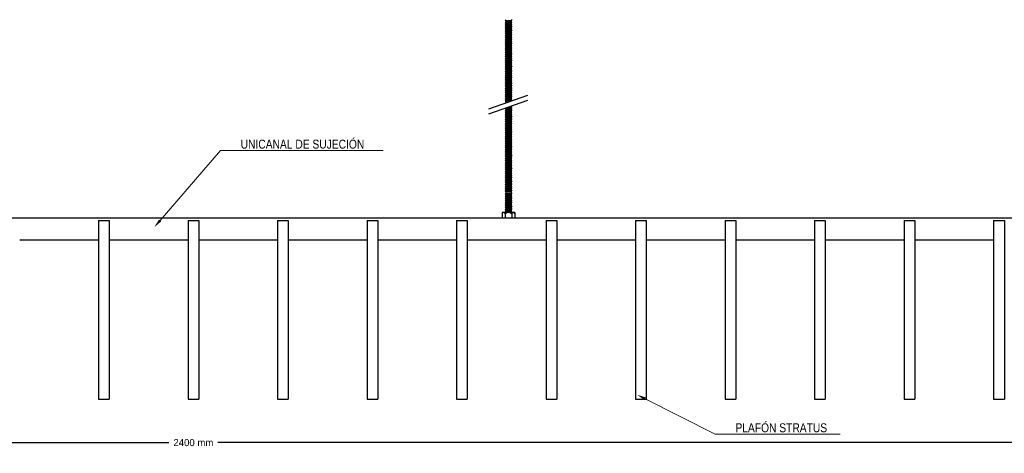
# Model space of a CAD drawing. Header units: millimetres. Extents: x 2538 to 24562, y 4449 to 23795.
# Tile 30 of 256: x 3886 to 4986, y 9633 to 10118. Entities that reach past the tile are written whole.
import ezdxf
from ezdxf import colors
from ezdxf.entities.mleader import LeaderData, LeaderLine
from ezdxf.math import Vec2, Vec3

# ---------------------------------------------------------------- set-up
doc = ezdxf.new("R2010")
doc.units = ezdxf.units.MM
doc.header["$PDMODE"] = 3
doc.linetypes.add('HIDDEN', pattern=[0.375, 0.25, -0.125])
doc.layers.add('_HD_tornillo', color=30, linetype='Continuous')
doc.layers.add('HD021_Text', color=2, linetype='Continuous', lineweight=9)
doc.layers.add('Make2D$Visible$Curves', color=7, linetype='Continuous', true_color=0x000000)
doc.layers.add('MEDIDAS', color=1, linetype='Continuous', true_color=0xff0000)
doc.styles.add('Arial Narrow', font='ARIALN.TTF')
doc.dimstyles.new('HD_DIM', dxfattribs={"dimtxt": 8, "dimasz": 2, "dimexe": 1, "dimexo": 0, "dimgap": 2, "dimtad": 0, "dimdec": 0, "dimzin": 0, "dimdsep": 46, "dimtxsty": 'Standard', "dimcen": 0, "dimclrd": 256, "dimclre": 251, "dimclrt": 7, "dimadec": 0, "dimazin": 0, "dimtp": 0.05, "dimtm": 0.05, "dimtfac": 0.6, "dimtdec": 0, "dimtofl": 0, "dimtmove": 0, "dimatfit": 3, "dimfxl": 1, "dimtolj": 2, "dimtzin": 0, "dimarcsym": 0})

# ---------------------------------------------------------------- blocks, each defined once
blk = doc.blocks.new('*D40')
at = {"layer": 'Defpoints', "color": 0, "transparency": 16777216}
for p in [(2879.7, 9693.6), (5279.7, 9693.6), (5279.7, 9645.2)]:
    blk.add_point(p, dxfattribs=at)
at = {"layer": 'MEDIDAS', "color": 251, "linetype": 'HIDDEN', "lineweight": -2, "transparency": 16777216}
for p, q in [((2879.7, 9693.6), (2879.7, 9644.2)), ((5279.7, 9693.6), (5279.7, 9644.2))]:
    blk.add_line(p, q, dxfattribs=at)
at = {"layer": 'MEDIDAS', "lineweight": -2, "transparency": 16777216}
for p, q in [((2881.7, 9645.2), (4052.3, 9645.2)), ((5277.7, 9645.2), (4107, 9645.2))]:
    blk.add_line(p, q, dxfattribs=at)
at = {"layer": 'MEDIDAS', "transparency": 16777216}
for points in [[(2881.7, 9645.5), (2881.7, 9644.8), (2879.7, 9645.2)], [(5277.7, 9645.5), (5277.7, 9644.8), (5279.7, 9645.2)]]:
    blk.add_solid(points, dxfattribs=at)
at = {"layer": 'MEDIDAS', "color": 7, "transparency": 16777216, "insert": (4079.7, 9645.2), "char_height": 8, "attachment_point": 5}
blk.add_mtext('\\A2;2400 mm', dxfattribs=at)

msp = doc.modelspace()

# ---------------------------------------------------------------- linework, layer by layer
at = {"layer": '_HD_tornillo'}
for p, q in [((4428.8, 10117.8), (4428.2, 10117)), ((4428.2, 10117), (4435.3, 10117.2)), ((4428.2, 10117), (4428.8, 10116.3)), ((4428.8, 10115.4), (4428.2, 10114.6)), ((4428.2, 10114.6), (4435.3, 10114.8)), ((4428.2, 10114.6), (4428.8, 10113.9)), ((4428.8, 10113.2), (4428.2, 10112.3)), ((4428.2, 10112.3), (4435.3, 10112.5)), ((4428.2, 10112.3), (4428.8, 10111.7)), ((4428.8, 10110.8), (4428.2, 10110)), ((4428.2, 10110), (4435.3, 10110.2)), ((4428.2, 10110), (4428.8, 10109.3)), ((4428.8, 10116.3), (4434.8, 10116.6)), ((4428.8, 10116.3), (4428.8, 10115.4)), ((4428.8, 10115.4), (4434.8, 10115.7)), ((4428.8, 10113.9), (4434.8, 10114.2)), ((4428.8, 10113.9), (4428.8, 10113.2)), ((4428.8, 10113.2), (4434.8, 10113.4)), ((4428.8, 10111.7), (4434.8, 10111.9)), ((4428.8, 10111.7), (4428.8, 10110.8)), ((4428.8, 10110.8), (4434.8, 10111)), ((4428.8, 10109.3), (4434.8, 10109.5)), ((4428.8, 10109.3), (4428.8, 10108.4)), ((4434.8, 10118.1), (4435.3, 10117.2)), ((4434.8, 10116.6), (4435.3, 10117.2)), ((4434.8, 10116.6), (4434.8, 10115.7)), ((4434.8, 10115.7), (4435.3, 10114.8)), ((4434.8, 10114.2), (4435.3, 10114.8)), ((4434.8, 10114.2), (4434.8, 10113.4)), ((4434.8, 10113.4), (4435.3, 10112.5)), ((4434.8, 10111.9), (4435.3, 10112.5)), ((4434.8, 10111.9), (4434.8, 10111)), ((4434.8, 10111), (4435.3, 10110.2)), ((4434.8, 10109.5), (4435.3, 10110.2)), ((4434.8, 10109.5), (4434.8, 10108.7)), ((4428.8, 10108.4), (4428.2, 10107.6)), ((4428.2, 10107.6), (4435.3, 10107.8)), ((4428.2, 10107.6), (4428.8, 10106.9)), ((4428.8, 10106), (4428.2, 10105.2)), ((4428.2, 10105.2), (4435.3, 10105.4)), ((4428.2, 10105.2), (4428.8, 10104.5)), ((4428.8, 10103.6), (4428.2, 10102.8)), ((4428.2, 10102.8), (4435.3, 10103)), ((4428.2, 10102.8), (4428.8, 10102.1)), ((4428.8, 10101.2), (4428.2, 10100.4)), ((4428.2, 10100.4), (4435.3, 10100.6)), ((4428.2, 10100.4), (4428.8, 10099.7)), ((4428.8, 10098.8), (4428.2, 10098)), ((4428.2, 10098), (4435.3, 10098.1)), ((4428.8, 10108.4), (4434.8, 10108.7)), ((4428.8, 10106.9), (4434.8, 10107.2)), ((4428.8, 10106.9), (4428.8, 10106)), ((4428.8, 10106), (4434.8, 10106.3)), ((4428.8, 10104.5), (4434.8, 10104.8)), ((4428.8, 10104.5), (4428.8, 10103.6)), ((4428.8, 10103.6), (4434.8, 10103.8)), ((4428.8, 10102.1), (4434.8, 10102.3)), ((4428.8, 10102.1), (4428.8, 10101.2)), ((4428.8, 10101.2), (4434.8, 10101.4)), ((4428.8, 10099.7), (4434.8, 10099.9)), ((4428.8, 10099.7), (4428.8, 10098.8)), ((4428.8, 10098.8), (4434.8, 10099)), ((4434.8, 10108.7), (4435.3, 10107.8)), ((4434.8, 10107.2), (4435.3, 10107.8)), ((4434.8, 10107.2), (4434.8, 10106.3)), ((4434.8, 10106.3), (4435.3, 10105.4)), ((4434.8, 10104.8), (4435.3, 10105.4)), ((4434.8, 10104.8), (4434.8, 10103.8)), ((4434.8, 10103.8), (4435.3, 10103)), ((4434.8, 10102.3), (4435.3, 10103)), ((4434.8, 10102.3), (4434.8, 10101.4)), ((4434.8, 10101.4), (4435.3, 10100.6)), ((4434.8, 10099.9), (4435.3, 10100.6)), ((4434.8, 10099.9), (4434.8, 10099)), ((4434.8, 10099), (4435.3, 10098.1)), ((4434.8, 10097.5), (4435.3, 10098.1)), ((4428.2, 10098), (4428.8, 10097.3)), ((4428.8, 10096.4), (4428.2, 10095.6)), ((4428.2, 10095.6), (4435.3, 10095.8)), ((4428.2, 10095.6), (4428.8, 10094.9)), ((4428.8, 10094.1), (4428.2, 10093.3)), ((4428.2, 10093.3), (4435.3, 10093.5)), ((4428.2, 10093.3), (4428.8, 10092.6)), ((4428.8, 10091.8), (4428.2, 10090.9)), ((4428.2, 10090.9), (4435.3, 10091.1)), ((4428.2, 10090.9), (4428.8, 10090.3)), ((4428.8, 10089.4), (4428.2, 10088.6)), ((4428.2, 10088.6), (4435.3, 10088.8)), ((4428.2, 10088.6), (4428.8, 10087.9)), ((4428.8, 10087.1), (4428.2, 10086.3)), ((4428.8, 10097.3), (4434.8, 10097.5)), ((4428.8, 10097.3), (4428.8, 10096.4)), ((4428.8, 10096.4), (4434.8, 10096.6)), ((4428.8, 10094.9), (4434.8, 10095.1)), ((4428.8, 10094.9), (4428.8, 10094.1)), ((4428.8, 10094.1), (4434.8, 10094.4)), ((4428.8, 10092.6), (4434.8, 10092.9)), ((4428.8, 10092.6), (4428.8, 10091.8)), ((4428.8, 10091.8), (4434.8, 10092)), ((4428.8, 10090.3), (4434.8, 10090.5)), ((4428.8, 10090.3), (4428.8, 10089.4)), ((4428.8, 10089.4), (4434.8, 10089.6)), ((4428.8, 10087.9), (4434.8, 10088.1)), ((4428.8, 10087.9), (4428.8, 10087.1)), ((4428.8, 10087.1), (4434.8, 10087.4)), ((4434.8, 10097.5), (4434.8, 10096.6)), ((4434.8, 10096.6), (4435.3, 10095.8)), ((4434.8, 10095.1), (4435.3, 10095.8)), ((4434.8, 10095.1), (4434.8, 10094.4)), ((4434.8, 10094.4), (4435.3, 10093.5)), ((4434.8, 10092.9), (4435.3, 10093.5)), ((4434.8, 10092.9), (4434.8, 10092)), ((4434.8, 10092), (4435.3, 10091.1)), ((4434.8, 10090.5), (4435.3, 10091.1)), ((4434.8, 10090.5), (4434.8, 10089.6)), ((4434.8, 10089.6), (4435.3, 10088.8)), ((4434.8, 10088.1), (4435.3, 10088.8)), ((4434.8, 10088.1), (4434.8, 10087.4)), ((4434.8, 10087.4), (4435.3, 10086.5)), ((4428.2, 10086.3), (4435.3, 10086.5)), ((4428.2, 10086.3), (4428.8, 10085.6)), ((4428.8, 10084.6), (4428.2, 10083.8)), ((4428.2, 10083.8), (4435.3, 10083.9)), ((4428.2, 10083.8), (4428.8, 10083.1)), ((4428.8, 10082.3), (4428.2, 10081.5)), ((4428.2, 10081.5), (4435.3, 10081.7)), ((4428.2, 10081.5), (4428.8, 10080.8)), ((4428.8, 10080), (4428.2, 10079.1)), ((4428.2, 10079.1), (4435.3, 10079.3)), ((4428.2, 10079.1), (4428.8, 10078.5)), ((4428.8, 10077.6), (4428.2, 10076.8)), ((4428.2, 10076.8), (4435.3, 10076.9)), ((4428.2, 10076.8), (4428.8, 10076.1)), ((4428.8, 10085.6), (4434.8, 10085.9)), ((4428.8, 10085.6), (4428.8, 10084.6)), ((4428.8, 10084.6), (4434.8, 10084.8)), ((4428.8, 10083.1), (4434.8, 10083.3)), ((4428.8, 10083.1), (4428.8, 10082.3)), ((4428.8, 10082.3), (4434.8, 10082.5)), ((4428.8, 10080.8), (4434.8, 10081)), ((4428.8, 10080.8), (4428.8, 10080)), ((4428.8, 10080), (4434.8, 10080.2)), ((4428.8, 10078.5), (4434.8, 10078.7)), ((4428.8, 10078.5), (4428.8, 10077.6)), ((4428.8, 10077.6), (4434.8, 10077.8)), ((4428.8, 10076.1), (4434.8, 10076.3)), ((4428.8, 10076.1), (4428.8, 10075.2)), ((4434.8, 10085.9), (4435.3, 10086.5)), ((4434.8, 10085.9), (4434.8, 10084.8)), ((4434.8, 10084.8), (4435.3, 10083.9)), ((4434.8, 10083.3), (4435.3, 10083.9)), ((4434.8, 10083.3), (4434.8, 10082.5)), ((4434.8, 10082.5), (4435.3, 10081.7)), ((4434.8, 10081), (4435.3, 10081.7)), ((4434.8, 10081), (4434.8, 10080.2)), ((4434.8, 10080.2), (4435.3, 10079.3)), ((4434.8, 10078.7), (4435.3, 10079.3)), ((4434.8, 10078.7), (4434.8, 10077.8)), ((4434.8, 10077.8), (4435.3, 10076.9)), ((4434.8, 10076.3), (4435.3, 10076.9)), ((4434.8, 10076.3), (4434.8, 10075.4)), ((4428.8, 10075.2), (4428.2, 10074.4)), ((4428.2, 10074.4), (4435.3, 10074.5)), ((4428.2, 10074.4), (4428.8, 10073.7)), ((4428.8, 10072.8), (4428.2, 10072)), ((4428.2, 10072), (4435.3, 10072.1)), ((4428.2, 10072), (4428.8, 10071.3)), ((4428.8, 10070.5), (4428.2, 10069.7)), ((4428.2, 10069.7), (4435.3, 10069.9)), ((4428.2, 10069.7), (4428.8, 10069)), ((4428.8, 10068.2), (4428.2, 10067.3)), ((4428.2, 10067.3), (4435.3, 10067.5)), ((4428.2, 10067.3), (4428.8, 10066.7)), ((4428.8, 10065.8), (4428.2, 10065)), ((4428.2, 10065), (4435.3, 10065.1)), ((4428.8, 10075.2), (4434.8, 10075.4)), ((4428.8, 10073.7), (4434.8, 10073.9)), ((4428.8, 10073.7), (4428.8, 10072.8)), ((4428.8, 10072.8), (4434.8, 10073)), ((4428.8, 10071.3), (4434.8, 10071.5)), ((4428.8, 10071.3), (4428.8, 10070.5)), ((4428.8, 10070.5), (4434.8, 10070.7)), ((4428.8, 10069), (4434.8, 10069.2)), ((4428.8, 10069), (4428.8, 10068.2)), ((4428.8, 10068.2), (4434.8, 10068.4)), ((4428.8, 10066.7), (4434.8, 10066.9)), ((4428.8, 10066.7), (4428.8, 10065.8)), ((4428.8, 10065.8), (4434.8, 10066)), ((4434.8, 10075.4), (4435.3, 10074.5)), ((4434.8, 10073.9), (4435.3, 10074.5)), ((4434.8, 10073.9), (4434.8, 10073)), ((4434.8, 10073), (4435.3, 10072.1)), ((4434.8, 10071.5), (4435.3, 10072.1)), ((4434.8, 10071.5), (4434.8, 10070.7)), ((4434.8, 10070.7), (4435.3, 10069.9)), ((4434.8, 10069.2), (4435.3, 10069.9)), ((4434.8, 10069.2), (4434.8, 10068.4)), ((4434.8, 10068.4), (4435.3, 10067.5)), ((4434.8, 10066.9), (4435.3, 10067.5)), ((4434.8, 10066.9), (4434.8, 10066)), ((4434.8, 10066), (4435.3, 10065.1)), ((4434.8, 10064.5), (4435.3, 10065.1)), ((4428.2, 10065), (4428.8, 10064.3)), ((4428.8, 10063.4), (4428.2, 10062.6)), ((4428.2, 10062.6), (4435.3, 10062.7)), ((4428.2, 10062.6), (4428.8, 10061.9)), ((4428.8, 10061), (4428.2, 10060.1)), ((4428.2, 10060.1), (4435.3, 10060.3)), ((4428.2, 10060.1), (4428.8, 10059.5)), ((4428.8, 10058.5), (4428.2, 10057.7)), ((4428.2, 10057.7), (4435.3, 10057.9)), ((4428.2, 10057.7), (4428.8, 10057)), ((4428.8, 10056.1), (4428.2, 10055.3)), ((4428.2, 10055.3), (4435.3, 10055.5)), ((4428.2, 10055.3), (4428.8, 10054.6)), ((4428.8, 10064.3), (4434.8, 10064.5)), ((4428.8, 10064.3), (4428.8, 10063.4)), ((4428.8, 10063.4), (4434.8, 10063.6)), ((4428.8, 10061.9), (4434.8, 10062.1)), ((4428.8, 10061.9), (4428.8, 10061)), ((4428.8, 10061), (4434.8, 10061.2)), ((4428.8, 10059.5), (4434.8, 10059.7)), ((4428.8, 10059.5), (4428.8, 10058.5)), ((4428.8, 10058.5), (4434.8, 10058.8)), ((4428.8, 10057), (4434.8, 10057.3)), ((4428.8, 10057), (4428.8, 10056.1)), ((4428.8, 10056.1), (4434.8, 10056.4)), ((4428.8, 10054.6), (4434.8, 10054.9)), ((4428.8, 10054.6), (4428.8, 10053.8)), ((4428.8, 10053.8), (4434.8, 10054)), ((4434.8, 10064.5), (4434.8, 10063.6)), ((4434.8, 10063.6), (4435.3, 10062.7)), ((4434.8, 10062.1), (4435.3, 10062.7)), ((4434.8, 10062.1), (4434.8, 10061.2)), ((4434.8, 10061.2), (4435.3, 10060.3)), ((4434.8, 10059.7), (4435.3, 10060.3)), ((4434.8, 10059.7), (4434.8, 10058.8)), ((4434.8, 10058.8), (4435.3, 10057.9)), ((4434.8, 10057.3), (4435.3, 10057.9)), ((4434.8, 10057.3), (4434.8, 10056.4)), ((4434.8, 10056.4), (4435.3, 10055.5)), ((4434.8, 10054.9), (4435.3, 10055.5)), ((4434.8, 10054.9), (4434.8, 10054)), ((4434.8, 10054), (4435.3, 10053.1)), ((4428.8, 10053.8), (4428.2, 10052.9)), ((4428.2, 10052.9), (4435.3, 10053.1)), ((4428.2, 10052.9), (4428.8, 10052.3)), ((4428.8, 10051.5), (4428.2, 10050.7)), ((4428.2, 10050.7), (4435.3, 10050.8)), ((4428.2, 10050.7), (4428.8, 10050)), ((4428.8, 10049.1), (4428.2, 10048.3)), ((4428.2, 10048.3), (4435.3, 10048.5)), ((4428.2, 10048.3), (4428.8, 10047.6)), ((4428.8, 10046.7), (4428.2, 10045.9)), ((4428.2, 10045.9), (4435.3, 10046.1)), ((4428.2, 10045.9), (4428.8, 10045.2)), ((4428.8, 10044.5), (4428.2, 10043.7)), ((4428.2, 10043.7), (4435.3, 10043.8)), ((4428.2, 10043.7), (4428.8, 10043)), ((4428.8, 10052.3), (4434.8, 10052.5)), ((4428.8, 10052.3), (4428.8, 10051.5)), ((4428.8, 10051.5), (4434.8, 10051.7)), ((4428.8, 10050), (4434.8, 10050.2)), ((4428.8, 10050), (4428.8, 10049.1)), ((4428.8, 10049.1), (4434.8, 10049.3)), ((4428.8, 10047.6), (4434.8, 10047.8)), ((4428.8, 10047.6), (4428.8, 10046.7)), ((4428.8, 10046.7), (4434.8, 10047)), ((4428.8, 10045.2), (4434.8, 10045.5)), ((4428.8, 10045.2), (4428.8, 10044.5)), ((4428.8, 10044.5), (4434.8, 10044.7)), ((4428.8, 10043), (4434.8, 10043.2)), ((4434.8, 10052.5), (4435.3, 10053.1)), ((4434.8, 10052.5), (4434.8, 10051.7)), ((4434.8, 10051.7), (4435.3, 10050.8)), ((4434.8, 10050.2), (4435.3, 10050.8)), ((4434.8, 10050.2), (4434.8, 10049.3)), ((4434.8, 10049.3), (4435.3, 10048.5)), ((4434.8, 10047.8), (4435.3, 10048.5)), ((4434.8, 10047.8), (4434.8, 10047)), ((4434.8, 10047), (4435.3, 10046.1)), ((4434.8, 10045.5), (4435.3, 10046.1)), ((4434.8, 10045.5), (4434.8, 10044.7)), ((4434.8, 10044.7), (4435.3, 10043.8)), ((4434.8, 10043.2), (4435.3, 10043.8)), ((4434.8, 10043.2), (4434.8, 10042.2)), ((4409.8, 10018.5), (4453.3, 10033.6)), ((4428.8, 10041.9), (4428.2, 10041.1)), ((4428.2, 10041.1), (4435.3, 10041.3)), ((4428.2, 10041.1), (4428.8, 10040.4)), ((4428.8, 10039.7), (4428.2, 10038.8)), ((4428.2, 10038.8), (4435.3, 10039)), ((4428.2, 10038.8), (4428.8, 10038.2)), ((4428.8, 10037.3), (4428.2, 10036.5)), ((4428.2, 10036.5), (4435.3, 10036.7)), ((4428.2, 10036.5), (4428.8, 10035.8)), ((4428.8, 10034.9), (4428.2, 10034.1)), ((4428.2, 10034.1), (4435.3, 10034.3)), ((4428.2, 10034.1), (4428.8, 10033.4)), ((4428.8, 10032.5), (4428.2, 10031.7)), ((4428.8, 10043), (4428.8, 10041.9)), ((4428.8, 10041.9), (4434.8, 10042.2)), ((4428.8, 10040.4), (4434.8, 10040.7)), ((4428.8, 10040.4), (4428.8, 10039.7)), ((4428.8, 10039.7), (4434.8, 10039.9)), ((4428.8, 10038.2), (4434.8, 10038.4)), ((4428.8, 10038.2), (4428.8, 10037.3)), ((4428.8, 10037.3), (4434.8, 10037.5)), ((4428.8, 10035.8), (4434.8, 10036)), ((4428.8, 10035.8), (4428.8, 10034.9)), ((4428.8, 10034.9), (4434.8, 10035.2)), ((4428.8, 10033.4), (4434.8, 10033.7)), ((4428.8, 10033.4), (4428.8, 10032.5)), ((4428.8, 10032.5), (4434.8, 10032.8)), ((4434.8, 10042.2), (4435.3, 10041.3)), ((4434.8, 10040.7), (4435.3, 10041.3)), ((4434.8, 10040.7), (4434.8, 10039.9)), ((4434.8, 10039.9), (4435.3, 10039)), ((4434.8, 10038.4), (4435.3, 10039)), ((4434.8, 10038.4), (4434.8, 10037.5)), ((4434.8, 10037.5), (4435.3, 10036.7)), ((4434.8, 10036), (4435.3, 10036.7)), ((4434.8, 10036), (4434.8, 10035.2)), ((4434.8, 10035.2), (4435.3, 10034.3)), ((4434.8, 10033.7), (4435.3, 10034.3)), ((4434.8, 10033.7), (4434.8, 10032.8)), ((4434.8, 10032.8), (4435.3, 10031.9)), ((4409.8, 10012.9), (4453.3, 10027.9)), ((4428.2, 10031.7), (4435.3, 10031.9)), ((4428.2, 10031.7), (4428.8, 10031)), ((4428.8, 10030.1), (4428.2, 10029.3)), ((4428.2, 10029.3), (4435.3, 10029.5)), ((4428.2, 10029.3), (4428.8, 10028.6)), ((4428.8, 10027.9), (4428.2, 10027)), ((4428.2, 10027), (4434.8, 10027.2)), ((4428.2, 10027), (4428.8, 10026.4)), ((4428.8, 10025.5), (4428.5, 10025)), ((4428.8, 10031), (4434.8, 10031.3)), ((4428.8, 10031), (4428.8, 10030.1)), ((4428.8, 10030.1), (4434.8, 10030.4)), ((4428.8, 10028.6), (4434.8, 10028.9)), ((4428.8, 10028.6), (4428.8, 10027.9)), ((4428.8, 10027.9), (4434.8, 10028.1)), ((4428.8, 10026.4), (4432.9, 10026.5)), ((4428.8, 10026.4), (4428.8, 10025.5)), ((4428.8, 10025.5), (4430.1, 10025.5)), ((4433.8, 10021.2), (4435.3, 10021.2)), ((4434.8, 10031.3), (4435.3, 10031.9)), ((4434.8, 10031.3), (4434.8, 10030.4)), ((4434.8, 10030.4), (4435.3, 10029.5)), ((4434.8, 10028.9), (4435.3, 10029.5)), ((4434.8, 10028.9), (4434.8, 10028.1)), ((4434.8, 10028.1), (4435.2, 10027.3)), ((4434.8, 10020.6), (4435.3, 10021.2)), ((4435, 10021.6), (4435.3, 10021.2)), ((4428.8, 10019.4), (4428.2, 10018.6)), ((4428.2, 10018.6), (4435.3, 10018.8)), ((4428.2, 10018.6), (4428.8, 10017.9)), ((4428.8, 10017), (4428.2, 10016.2)), ((4428.2, 10016.2), (4435.3, 10016.3)), ((4428.2, 10016.2), (4428.8, 10015.5)), ((4428.8, 10014.6), (4428.2, 10013.7)), ((4428.2, 10013.7), (4435.3, 10013.9)), ((4428.2, 10013.7), (4428.8, 10013.1)), ((4428.8, 10012.1), (4428.2, 10011.3)), ((4428.2, 10011.3), (4435.3, 10011.5)), ((4428.2, 10011.3), (4428.8, 10010.6)), ((4428.8, 10019.4), (4434.8, 10019.6)), ((4428.8, 10017.9), (4434.8, 10018.2)), ((4428.8, 10017.9), (4428.8, 10017)), ((4428.8, 10017), (4434.8, 10017.2)), ((4428.8, 10015.5), (4434.8, 10015.7)), ((4428.8, 10015.5), (4428.8, 10014.6)), ((4428.8, 10014.6), (4434.8, 10014.8)), ((4428.8, 10013.1), (4434.8, 10013.3)), ((4428.8, 10013.1), (4428.8, 10012.1)), ((4428.8, 10012.1), (4434.8, 10012.4)), ((4428.8, 10010.6), (4434.8, 10010.9)), ((4428.8, 10010.6), (4428.8, 10009.7)), ((4431.9, 10020.5), (4434.8, 10020.6)), ((4434.8, 10020.6), (4434.8, 10019.6)), ((4434.8, 10019.7), (4435.3, 10018.8)), ((4434.8, 10018.2), (4435.3, 10018.8)), ((4434.8, 10018.2), (4434.8, 10017.2)), ((4434.8, 10017.2), (4435.3, 10016.3)), ((4434.8, 10015.7), (4435.3, 10016.3)), ((4434.8, 10015.7), (4434.8, 10014.8)), ((4434.8, 10014.8), (4435.3, 10013.9)), ((4434.8, 10013.3), (4435.3, 10013.9)), ((4434.8, 10013.3), (4434.8, 10012.4)), ((4434.8, 10012.4), (4435.3, 10011.5)), ((4434.8, 10010.9), (4435.3, 10011.5)), ((4434.8, 10010.9), (4434.8, 10010)), ((4428.8, 10009.7), (4428.2, 10008.9)), ((4428.2, 10008.9), (4435.3, 10009.1)), ((4428.2, 10008.9), (4428.8, 10008.2)), ((4428.8, 10007.3), (4428.2, 10006.5)), ((4428.2, 10006.5), (4435.3, 10006.6)), ((4428.2, 10006.5), (4428.8, 10005.8)), ((4428.8, 10004.9), (4428.2, 10004.1)), ((4428.2, 10004.1), (4435.3, 10004.2)), ((4428.2, 10004.1), (4428.8, 10003.4)), ((4428.8, 10002.4), (4428.2, 10001.6)), ((4428.2, 10001.6), (4435.3, 10001.8)), ((4428.2, 10001.6), (4428.8, 10001)), ((4428.8, 10000), (4428.2, 9999.2)), ((4428.2, 9999.2), (4435.3, 9999.4)), ((4428.2, 9999.2), (4428.8, 9998.5)), ((4428.8, 10009.7), (4434.8, 10010)), ((4428.8, 10008.2), (4434.8, 10008.5)), ((4428.8, 10008.2), (4428.8, 10007.3)), ((4428.8, 10007.3), (4434.8, 10007.5)), ((4428.8, 10005.8), (4434.8, 10006)), ((4428.8, 10005.8), (4428.8, 10004.9)), ((4428.8, 10004.9), (4434.8, 10005.1)), ((4428.8, 10003.4), (4434.8, 10003.6)), ((4428.8, 10003.4), (4428.8, 10002.4)), ((4428.8, 10002.4), (4434.8, 10002.7)), ((4428.8, 10001), (4434.8, 10001.2)), ((4428.8, 10001), (4428.8, 10000)), ((4428.8, 10000), (4434.8, 10000.3)), ((4434.8, 10010), (4435.3, 10009.1)), ((4434.8, 10008.5), (4435.3, 10009.1)), ((4434.8, 10008.5), (4434.8, 10007.5)), ((4434.8, 10007.5), (4435.3, 10006.6)), ((4434.8, 10006), (4435.3, 10006.6)), ((4434.8, 10006), (4434.8, 10005.1)), ((4434.8, 10005.1), (4435.3, 10004.2)), ((4434.8, 10003.6), (4435.3, 10004.2)), ((4434.8, 10003.6), (4434.8, 10002.7)), ((4434.8, 10002.7), (4435.3, 10001.8)), ((4434.8, 10001.2), (4435.3, 10001.8)), ((4434.8, 10001.2), (4434.8, 10000.3)), ((4434.8, 10000.3), (4435.3, 9999.4)), ((4434.8, 9998.8), (4435.3, 9999.4)), ((4428.8, 9997.6), (4428.2, 9996.8)), ((4428.2, 9996.8), (4435.3, 9997)), ((4428.2, 9996.8), (4428.8, 9996.1)), ((4428.8, 9995.2), (4428.2, 9994.4)), ((4428.2, 9994.4), (4435.3, 9994.6)), ((4428.2, 9994.4), (4428.8, 9993.7)), ((4428.8, 9992.8), (4428.2, 9992)), ((4428.2, 9992), (4435.3, 9992.1)), ((4428.2, 9992), (4428.8, 9991.3)), ((4428.8, 9990.4), (4428.2, 9989.5)), ((4428.2, 9989.5), (4435.3, 9989.7)), ((4428.2, 9989.5), (4428.8, 9988.9)), ((4428.8, 9998.5), (4434.8, 9998.8)), ((4428.8, 9998.5), (4428.8, 9997.6)), ((4428.8, 9997.6), (4434.8, 9997.8)), ((4428.8, 9996.1), (4434.8, 9996.3)), ((4428.8, 9996.1), (4428.8, 9995.2)), ((4428.8, 9995.2), (4434.8, 9995.4)), ((4428.8, 9993.7), (4434.8, 9993.9)), ((4428.8, 9993.7), (4428.8, 9992.8)), ((4428.8, 9992.8), (4434.8, 9993)), ((4428.8, 9991.3), (4434.8, 9991.5)), ((4428.8, 9991.3), (4428.8, 9990.4)), ((4428.8, 9990.4), (4434.8, 9990.6)), ((4428.8, 9988.9), (4434.8, 9989.1)), ((4428.8, 9988.9), (4428.8, 9987.9)), ((4428.8, 9987.9), (4434.8, 9988.2)), ((4434.8, 9998.8), (4434.8, 9997.8)), ((4434.8, 9997.8), (4435.3, 9997)), ((4434.8, 9996.3), (4435.3, 9997)), ((4434.8, 9996.3), (4434.8, 9995.4)), ((4434.8, 9995.4), (4435.3, 9994.6)), ((4434.8, 9993.9), (4435.3, 9994.6)), ((4434.8, 9993.9), (4434.8, 9993)), ((4434.8, 9993), (4435.3, 9992.1)), ((4434.8, 9991.5), (4435.3, 9992.1)), ((4434.8, 9991.5), (4434.8, 9990.6)), ((4434.8, 9990.6), (4435.3, 9989.7)), ((4434.8, 9989.1), (4435.3, 9989.7)), ((4434.8, 9989.1), (4434.8, 9988.2)), ((4434.8, 9988.2), (4435.3, 9987.3)), ((4428.8, 9987.9), (4428.2, 9987.1)), ((4428.2, 9987.1), (4435.3, 9987.3)), ((4428.2, 9987.1), (4428.8, 9986.4)), ((4428.8, 9985.5), (4428.2, 9984.7)), ((4428.2, 9984.7), (4435.3, 9984.9)), ((4428.2, 9984.7), (4428.8, 9984)), ((4428.8, 9983.1), (4428.2, 9982.3)), ((4428.2, 9982.3), (4435.3, 9982.5)), ((4428.2, 9982.3), (4428.8, 9981.6)), ((4428.8, 9980.7), (4428.2, 9979.8)), ((4428.2, 9979.8), (4435.3, 9980)), ((4428.2, 9979.8), (4428.8, 9979.2)), ((4428.8, 9978.3), (4428.2, 9977.4)), ((4428.2, 9977.4), (4435.3, 9977.6)), ((4428.2, 9977.4), (4428.8, 9976.8)), ((4428.8, 9986.4), (4434.8, 9986.7)), ((4428.8, 9986.4), (4428.8, 9985.5)), ((4428.8, 9985.5), (4434.8, 9985.7)), ((4428.8, 9984), (4434.8, 9984.2)), ((4428.8, 9984), (4428.8, 9983.1)), ((4428.8, 9983.1), (4434.8, 9983.3)), ((4428.8, 9981.6), (4434.8, 9981.8)), ((4428.8, 9981.6), (4428.8, 9980.7)), ((4428.8, 9980.7), (4434.8, 9980.9)), ((4428.8, 9979.2), (4434.8, 9979.4)), ((4428.8, 9979.2), (4428.8, 9978.3)), ((4428.8, 9978.3), (4434.8, 9978.5)), ((4428.8, 9976.8), (4434.8, 9977)), ((4434.8, 9986.7), (4435.3, 9987.3)), ((4434.8, 9986.7), (4434.8, 9985.7)), ((4434.8, 9985.7), (4435.3, 9984.9)), ((4434.8, 9984.2), (4435.3, 9984.9)), ((4434.8, 9984.2), (4434.8, 9983.3)), ((4434.8, 9983.3), (4435.3, 9982.5)), ((4434.8, 9981.8), (4435.3, 9982.5)), ((4434.8, 9981.8), (4434.8, 9980.9)), ((4434.8, 9980.9), (4435.3, 9980)), ((4434.8, 9979.4), (4435.3, 9980)), ((4434.8, 9979.4), (4434.8, 9978.5)), ((4434.8, 9978.5), (4435.3, 9977.6)), ((4434.8, 9977), (4435.3, 9977.6)), ((4434.8, 9977), (4434.8, 9976.1)), ((4428.8, 9975.8), (4428.2, 9975)), ((4428.2, 9975), (4435.3, 9975.2)), ((4428.2, 9975), (4428.8, 9974.3)), ((4428.8, 9973.4), (4428.2, 9972.6)), ((4428.2, 9972.6), (4435.3, 9972.8)), ((4428.2, 9972.6), (4428.8, 9971.9)), ((4428.8, 9971), (4428.2, 9970.2)), ((4428.2, 9970.2), (4435.3, 9970.3)), ((4428.2, 9970.2), (4428.8, 9969.5)), ((4428.8, 9968.6), (4428.2, 9967.7)), ((4428.2, 9967.7), (4435.3, 9967.9)), ((4428.2, 9967.7), (4428.8, 9967.1)), ((4428.8, 9966.2), (4428.2, 9965.3)), ((4428.8, 9976.8), (4428.8, 9975.8)), ((4428.8, 9975.8), (4434.8, 9976.1)), ((4428.8, 9974.3), (4434.8, 9974.6)), ((4428.8, 9974.3), (4428.8, 9973.4)), ((4428.8, 9973.4), (4434.8, 9973.6)), ((4428.8, 9971.9), (4434.8, 9972.1)), ((4428.8, 9971.9), (4428.8, 9971)), ((4428.8, 9971), (4434.8, 9971.2)), ((4428.8, 9969.5), (4434.8, 9969.7)), ((4428.8, 9969.5), (4428.8, 9968.6)), ((4428.8, 9968.6), (4434.8, 9968.8)), ((4428.8, 9967.1), (4434.8, 9967.3)), ((4428.8, 9967.1), (4428.8, 9966.2)), ((4428.8, 9966.2), (4434.8, 9966.4)), ((4434.8, 9976.1), (4435.3, 9975.2)), ((4434.8, 9974.6), (4435.3, 9975.2)), ((4434.8, 9974.6), (4434.8, 9973.6)), ((4434.8, 9973.6), (4435.3, 9972.8)), ((4434.8, 9972.1), (4435.3, 9972.8)), ((4434.8, 9972.1), (4434.8, 9971.2)), ((4434.8, 9971.2), (4435.3, 9970.3)), ((4434.8, 9969.7), (4435.3, 9970.3)), ((4434.8, 9969.7), (4434.8, 9968.8)), ((4434.8, 9968.8), (4435.3, 9967.9)), ((4434.8, 9967.3), (4435.3, 9967.9)), ((4434.8, 9967.3), (4434.8, 9966.4)), ((4434.8, 9966.4), (4435.3, 9965.5)), ((4428.2, 9965.3), (4435.3, 9965.5)), ((4428.2, 9965.3), (4428.8, 9964.7)), ((4428.8, 9963.7), (4428.2, 9962.9)), ((4428.2, 9962.9), (4435.3, 9963.1)), ((4428.2, 9962.9), (4428.8, 9962.2)), ((4428.8, 9961.3), (4428.2, 9960.5)), ((4428.2, 9960.5), (4435.3, 9960.7)), ((4428.2, 9960.5), (4428.8, 9959.8)), ((4428.8, 9958.9), (4428.2, 9958.1)), ((4428.2, 9958.1), (4435.3, 9958.2)), ((4428.2, 9958.1), (4428.8, 9957.4)), ((4428.8, 9956.5), (4428.2, 9955.7)), ((4428.2, 9955.7), (4435.3, 9955.8)), ((4428.2, 9955.7), (4428.8, 9955)), ((4428.8, 9964.7), (4434.8, 9964.9)), ((4428.8, 9964.7), (4428.8, 9963.7)), ((4428.8, 9963.7), (4434.8, 9964)), ((4428.8, 9962.2), (4434.8, 9962.5)), ((4428.8, 9962.2), (4428.8, 9961.3)), ((4428.8, 9961.3), (4434.8, 9961.5)), ((4428.8, 9959.8), (4434.8, 9960)), ((4428.8, 9959.8), (4428.8, 9958.9)), ((4428.8, 9958.9), (4434.8, 9959.1)), ((4428.8, 9957.4), (4434.8, 9957.6)), ((4428.8, 9957.4), (4428.8, 9956.5)), ((4428.8, 9956.5), (4434.8, 9956.7)), ((4428.8, 9955), (4434.8, 9955.2)), ((4428.8, 9955), (4428.8, 9954)), ((4434.8, 9964.9), (4435.3, 9965.5)), ((4434.8, 9964.9), (4434.8, 9964)), ((4434.8, 9964), (4435.3, 9963.1)), ((4434.8, 9962.5), (4435.3, 9963.1)), ((4434.8, 9962.5), (4434.8, 9961.5)), ((4434.8, 9961.5), (4435.3, 9960.7)), ((4434.8, 9960), (4435.3, 9960.7)), ((4434.8, 9960), (4434.8, 9959.1)), ((4434.8, 9959.1), (4435.3, 9958.2)), ((4434.8, 9957.6), (4435.3, 9958.2)), ((4434.8, 9957.6), (4434.8, 9956.7)), ((4434.8, 9956.7), (4435.3, 9955.8)), ((4434.8, 9955.2), (4435.3, 9955.8)), ((4434.8, 9955.2), (4434.8, 9954.3)), ((4428.8, 9954), (4428.2, 9953.2)), ((4428.2, 9953.2), (4435.3, 9953.4)), ((4428.2, 9953.2), (4428.8, 9952.5)), ((4428.8, 9951.6), (4428.2, 9950.8)), ((4428.2, 9950.8), (4435.3, 9951)), ((4428.2, 9950.8), (4428.8, 9950.1)), ((4428.8, 9949.2), (4428.2, 9948.4)), ((4428.2, 9948.4), (4435.3, 9948.6)), ((4428.2, 9948.4), (4428.8, 9947.7)), ((4428.8, 9946.8), (4428.2, 9946)), ((4428.2, 9946), (4435.3, 9946.1)), ((4428.2, 9946), (4428.8, 9945.3)), ((4428.8, 9944.4), (4428.2, 9943.6)), ((4428.8, 9954), (4434.8, 9954.3)), ((4428.8, 9952.5), (4434.8, 9952.8)), ((4428.8, 9952.5), (4428.8, 9951.6)), ((4428.8, 9951.6), (4434.8, 9951.9)), ((4428.8, 9950.1), (4434.8, 9950.4)), ((4428.8, 9950.1), (4428.8, 9949.2)), ((4428.8, 9949.2), (4434.8, 9949.4)), ((4428.8, 9947.7), (4434.8, 9947.9)), ((4428.8, 9947.7), (4428.8, 9946.8)), ((4428.8, 9946.8), (4434.8, 9947)), ((4428.8, 9945.3), (4434.8, 9945.5)), ((4428.8, 9945.3), (4428.8, 9944.4)), ((4428.8, 9944.4), (4434.8, 9944.6)), ((4434.8, 9954.3), (4435.3, 9953.4)), ((4434.8, 9952.8), (4435.3, 9953.4)), ((4434.8, 9952.8), (4434.8, 9951.9)), ((4434.8, 9951.9), (4435.3, 9951)), ((4434.8, 9950.4), (4435.3, 9951)), ((4434.8, 9950.4), (4434.8, 9949.4)), ((4434.8, 9949.4), (4435.3, 9948.6)), ((4434.8, 9947.9), (4435.3, 9948.6)), ((4434.8, 9947.9), (4434.8, 9947)), ((4434.8, 9947), (4435.3, 9946.1)), ((4434.8, 9945.5), (4435.3, 9946.1)), ((4434.8, 9945.5), (4434.8, 9944.6)), ((4434.8, 9944.6), (4435.3, 9943.7)), ((4428.2, 9943.6), (4435.3, 9943.7)), ((4428.2, 9943.6), (4428.8, 9942.9)), ((4428.8, 9941.9), (4428.2, 9941.1)), ((4428.2, 9941.1), (4435.3, 9941.3)), ((4428.2, 9941.1), (4428.8, 9940.4)), ((4428.8, 9939.5), (4428.2, 9938.7)), ((4428.2, 9938.7), (4435.3, 9938.9)), ((4428.2, 9938.7), (4428.8, 9938)), ((4428.8, 9937.1), (4428.2, 9936.3)), ((4428.2, 9936.3), (4435.3, 9936.5)), ((4428.2, 9936.3), (4428.8, 9935.6)), ((4428.8, 9934.6), (4428.2, 9933.7)), ((4428.2, 9933.7), (4435.3, 9933.9)), ((4428.2, 9933.7), (4428.8, 9933.1)), ((4428.8, 9942.9), (4434.8, 9943.1)), ((4428.8, 9942.9), (4428.8, 9941.9)), ((4428.8, 9941.9), (4434.8, 9942.2)), ((4428.8, 9940.4), (4434.8, 9940.7)), ((4428.8, 9940.4), (4428.8, 9939.5)), ((4428.8, 9939.5), (4434.8, 9939.8)), ((4428.8, 9938), (4434.8, 9938.3)), ((4428.8, 9938), (4428.8, 9937.1)), ((4428.8, 9937.1), (4434.8, 9937.4)), ((4428.8, 9935.6), (4434.8, 9935.9)), ((4428.8, 9935.6), (4428.8, 9934.6)), ((4428.8, 9934.6), (4434.8, 9934.8)), ((4428.8, 9933.1), (4434.8, 9933.3)), ((4428.8, 9933.1), (4428.8, 9932.1)), ((4434.8, 9943.1), (4435.3, 9943.7)), ((4434.8, 9943.1), (4434.8, 9942.2)), ((4434.8, 9942.2), (4435.3, 9941.3)), ((4434.8, 9940.7), (4435.3, 9941.3)), ((4434.8, 9940.7), (4434.8, 9939.8)), ((4434.8, 9939.8), (4435.3, 9938.9)), ((4434.8, 9938.3), (4435.3, 9938.9)), ((4434.8, 9938.3), (4434.8, 9937.4)), ((4434.8, 9937.4), (4435.3, 9936.5)), ((4434.8, 9935.9), (4435.3, 9936.5)), ((4434.8, 9935.9), (4434.8, 9934.8)), ((4434.8, 9934.8), (4435.3, 9933.9)), ((4434.8, 9933.3), (4435.3, 9933.9)), ((4434.8, 9933.3), (4434.8, 9932.4)), ((4428.8, 9932.1), (4428.2, 9931.3)), ((4428.2, 9931.3), (4435.3, 9931.5)), ((4428.2, 9931.3), (4428.8, 9930.6)), ((4428.8, 9929.7), (4428.2, 9928.9)), ((4428.2, 9928.9), (4435.3, 9929.1)), ((4428.2, 9928.9), (4428.8, 9928.2)), ((4428.8, 9927.3), (4428.2, 9926.2)), ((4428.2, 9926.2), (4435.3, 9926.4)), ((4428.2, 9926.2), (4428.8, 9925.5)), ((4428.8, 9924.2), (4428.2, 9923.2)), ((4428.2, 9923.2), (4435.3, 9923.4)), ((4428.2, 9923.2), (4428.8, 9922.5)), ((4428.8, 9932.1), (4434.8, 9932.4)), ((4428.8, 9930.6), (4434.8, 9930.9)), ((4428.8, 9930.6), (4428.8, 9929.7)), ((4428.8, 9929.7), (4434.8, 9929.9)), ((4428.8, 9928.2), (4434.8, 9928.4)), ((4428.8, 9928.2), (4428.8, 9927.3)), ((4428.8, 9927), (4434.8, 9927.3)), ((4428.8, 9925.5), (4434.8, 9925.8)), ((4428.8, 9925.5), (4428.8, 9924.2)), ((4428.8, 9924), (4434.8, 9924.3)), ((4428.8, 9922.5), (4434.8, 9922.8)), ((4428.8, 9922.5), (4428.8, 9921.3)), ((4434.8, 9932.4), (4435.3, 9931.5)), ((4434.8, 9930.9), (4435.3, 9931.5)), ((4434.8, 9930.9), (4434.8, 9929.9)), ((4434.8, 9929.9), (4435.3, 9929.1)), ((4434.8, 9928.4), (4435.3, 9929.1)), ((4434.8, 9928.4), (4434.8, 9927.5)), ((4434.8, 9927.5), (4435.3, 9926.4)), ((4434.8, 9925.8), (4435.3, 9926.4)), ((4434.8, 9925.8), (4434.8, 9924.5)), ((4434.8, 9924.5), (4435.3, 9923.4)), ((4434.8, 9922.8), (4435.3, 9923.4)), ((4434.8, 9922.8), (4434.8, 9921.6)), ((4428.8, 9921.3), (4428.2, 9920.5)), ((4428.2, 9920.5), (4435.3, 9920.7)), ((4428.2, 9920.5), (4428.8, 9919.9)), ((4428.8, 9918.9), (4428.2, 9918.1)), ((4428.2, 9918.1), (4435.3, 9918.3)), ((4428.2, 9918.1), (4428.8, 9917.4)), ((4428.8, 9916.5), (4428.2, 9915.7)), ((4428.2, 9915.7), (4435.3, 9915.9)), ((4428.2, 9915.7), (4428.8, 9915)), ((4428.8, 9914.1), (4428.2, 9913.3)), ((4428.2, 9913.3), (4435.3, 9913.4)), ((4428.2, 9913.3), (4428.8, 9912.6)), ((4428.8, 9911.7), (4428.2, 9910.9)), ((4428.2, 9910.9), (4435.3, 9911)), ((4428.8, 9921.3), (4434.8, 9921.6)), ((4428.8, 9919.9), (4434.8, 9920.1)), ((4428.8, 9919.9), (4428.8, 9918.9)), ((4428.8, 9918.9), (4434.8, 9919.2)), ((4428.8, 9917.4), (4434.8, 9917.7)), ((4428.8, 9917.4), (4428.8, 9916.5)), ((4428.8, 9916.5), (4434.8, 9916.7)), ((4428.8, 9915), (4434.8, 9915.2)), ((4428.8, 9915), (4428.8, 9914.1)), ((4428.8, 9914.1), (4434.8, 9914.3)), ((4428.8, 9912.6), (4434.8, 9912.8)), ((4428.8, 9912.6), (4428.8, 9911.7)), ((4428.8, 9911.7), (4434.8, 9911.9)), ((4434.8, 9921.6), (4435.3, 9920.7)), ((4434.8, 9920.1), (4435.3, 9920.7)), ((4434.8, 9920.1), (4434.8, 9919.2)), ((4434.8, 9919.2), (4435.3, 9918.3)), ((4434.8, 9917.7), (4435.3, 9918.3)), ((4434.8, 9917.7), (4434.8, 9916.7)), ((4434.8, 9916.7), (4435.3, 9915.9)), ((4434.8, 9915.2), (4435.3, 9915.9)), ((4434.8, 9915.2), (4434.8, 9914.3)), ((4434.8, 9914.3), (4435.3, 9913.4)), ((4434.8, 9912.8), (4435.3, 9913.4)), ((4434.8, 9912.8), (4434.8, 9911.9)), ((4434.8, 9911.9), (4435.3, 9911)), ((4434.8, 9910.4), (4435.3, 9911)), ((4438.9, 9902.3), (4424.5, 9902.3)), ((4424.5, 9902.3), (4424.5, 9896.7)), ((4428.1, 9902.3), (4428.1, 9896.7)), ((4428.2, 9910.9), (4428.8, 9910.2)), ((4428.8, 9909.1), (4428.2, 9908.3)), ((4428.2, 9908.3), (4435.3, 9908.5)), ((4428.2, 9908.3), (4428.8, 9907.6)), ((4428.8, 9906.7), (4428.2, 9905.9)), ((4428.2, 9905.9), (4435.3, 9906)), ((4428.2, 9905.9), (4428.8, 9905.2)), ((4428.8, 9904.3), (4428.2, 9903.5)), ((4428.2, 9903.5), (4435.3, 9903.6)), ((4428.2, 9903.5), (4428.8, 9902.8)), ((4428.8, 9910.2), (4434.8, 9910.4)), ((4428.8, 9910.2), (4428.8, 9909.1)), ((4428.8, 9909.1), (4434.8, 9909.3)), ((4428.8, 9907.6), (4434.8, 9907.8)), ((4428.8, 9907.6), (4428.8, 9906.7)), ((4428.8, 9906.7), (4434.8, 9906.9)), ((4428.8, 9905.2), (4434.8, 9905.4)), ((4428.8, 9905.2), (4428.8, 9904.3)), ((4428.8, 9904.3), (4434.8, 9904.5)), ((4428.8, 9904.3), (4434.8, 9904.5)), ((4428.8, 9902.8), (4434.8, 9903)), ((4428.8, 9902.8), (4428.8, 9902.3)), ((4434.8, 9910.4), (4434.8, 9909.3)), ((4434.8, 9909.4), (4435.3, 9908.5)), ((4434.8, 9907.8), (4435.3, 9908.5)), ((4434.8, 9907.8), (4434.8, 9906.9)), ((4434.8, 9906.9), (4435.3, 9906)), ((4434.8, 9905.4), (4435.3, 9906)), ((4434.8, 9905.4), (4434.8, 9904.5)), ((4434.8, 9904.5), (4435.3, 9903.6)), ((4434.8, 9903), (4435.3, 9903.6)), ((4434.8, 9903), (4434.8, 9902.3)), ((4435.3, 9902.3), (4435.3, 9896.7)), ((4438.9, 9902.3), (4438.9, 9896.7)), ((4424.5, 9896.7), (4438.9, 9896.7))]:
    msp.add_line(p, q, dxfattribs=at)
for centre, radius, start, end in [((4426.3, 9900.5), 1.86, 12.3317, 167.6683), ((4431.7, 9897.2), 5.16, 45.7706, 134.2294), ((4437.1, 9900.5), 1.81, 11.1529, 168.8471)]:
    msp.add_arc(centre, radius, start, end, dxfattribs=at)
at = {"layer": 'Make2D$Visible$Curves', "color": 7, "lineweight": -3}
for points in [[(2873.7, 9896.7), (4079.7, 9896.7), (5285.7, 9896.7)], [(3973.7, 9893.6), (3979.7, 9893.6), (3985.7, 9893.6)], [(3973.7, 9893.6), (3973.7, 9793.6), (3973.7, 9693.6)], [(3985.7, 9893.6), (3985.7, 9793.6), (3985.7, 9693.6)], [(4073.7, 9893.6), (4079.7, 9893.6), (4085.7, 9893.6)], [(4073.7, 9893.6), (4073.7, 9793.6), (4073.7, 9693.6)], [(4085.7, 9893.6), (4085.7, 9793.6), (4085.7, 9693.6)], [(4173.7, 9893.6), (4179.7, 9893.6), (4185.7, 9893.6)], [(4173.7, 9893.6), (4173.7, 9793.6), (4173.7, 9693.6)], [(4185.7, 9893.6), (4185.7, 9793.6), (4185.7, 9693.6)], [(4273.7, 9893.6), (4279.7, 9893.6), (4285.7, 9893.6)], [(4273.7, 9893.6), (4273.7, 9793.6), (4273.7, 9693.6)], [(4285.7, 9893.6), (4285.7, 9793.6), (4285.7, 9693.6)], [(4373.7, 9893.6), (4379.7, 9893.6), (4385.7, 9893.6)], [(4373.7, 9893.6), (4373.7, 9793.6), (4373.7, 9693.6)], [(4385.7, 9893.6), (4385.7, 9793.6), (4385.7, 9693.6)], [(4473.7, 9893.6), (4479.7, 9893.6), (4485.7, 9893.6)], [(4473.7, 9893.6), (4473.7, 9793.6), (4473.7, 9693.6)], [(4485.7, 9893.6), (4485.7, 9793.6), (4485.7, 9693.6)], [(4573.7, 9893.6), (4579.7, 9893.6), (4585.7, 9893.6)], [(4573.7, 9893.6), (4573.7, 9793.6), (4573.7, 9693.6)], [(4585.7, 9893.6), (4585.7, 9793.6), (4585.7, 9693.6)], [(4673.7, 9893.6), (4679.7, 9893.6), (4685.7, 9893.6)], [(4673.7, 9893.6), (4673.7, 9793.6), (4673.7, 9693.6)], [(4685.7, 9893.6), (4685.7, 9793.6), (4685.7, 9693.6)], [(4773.7, 9893.6), (4779.7, 9893.6), (4785.7, 9893.6)], [(4773.7, 9893.6), (4773.7, 9793.6), (4773.7, 9693.6)], [(4785.7, 9893.6), (4785.7, 9793.6), (4785.7, 9693.6)], [(4873.7, 9893.6), (4879.7, 9893.6), (4885.7, 9893.6)], [(4873.7, 9893.6), (4873.7, 9793.6), (4873.7, 9693.6)], [(4885.7, 9893.6), (4885.7, 9793.6), (4885.7, 9693.6)], [(4973.7, 9893.6), (4979.7, 9893.6), (4985.7, 9893.6)], [(4973.7, 9893.6), (4973.7, 9793.6), (4973.7, 9693.6)], [(4985.7, 9893.6), (4985.7, 9793.6), (4985.7, 9693.6)], [(3973.7, 9871.7), (3929.7, 9871.7), (3885.7, 9871.7)], [(4073.7, 9871.7), (4029.7, 9871.7), (3985.7, 9871.7)], [(4173.7, 9871.7), (4129.7, 9871.7), (4085.7, 9871.7)], [(4273.7, 9871.7), (4229.7, 9871.7), (4185.7, 9871.7)], [(4373.7, 9871.7), (4329.7, 9871.7), (4285.7, 9871.7)], [(4473.7, 9871.7), (4429.7, 9871.7), (4385.7, 9871.7)], [(4573.7, 9871.7), (4529.7, 9871.7), (4485.7, 9871.7)], [(4673.7, 9871.7), (4629.7, 9871.7), (4585.7, 9871.7)], [(4773.7, 9871.7), (4729.7, 9871.7), (4685.7, 9871.7)], [(4873.7, 9871.7), (4829.7, 9871.7), (4785.7, 9871.7)], [(4973.7, 9871.7), (4929.7, 9871.7), (4885.7, 9871.7)], [(3973.7, 9693.6), (3979.7, 9693.6), (3985.7, 9693.6)], [(4073.7, 9693.6), (4079.7, 9693.6), (4085.7, 9693.6)], [(4173.7, 9693.6), (4179.7, 9693.6), (4185.7, 9693.6)], [(4273.7, 9693.6), (4279.7, 9693.6), (4285.7, 9693.6)], [(4373.7, 9693.6), (4379.7, 9693.6), (4385.7, 9693.6)], [(4473.7, 9693.6), (4479.7, 9693.6), (4485.7, 9693.6)], [(4573.7, 9693.6), (4579.7, 9693.6), (4585.7, 9693.6)], [(4673.7, 9693.6), (4679.7, 9693.6), (4685.7, 9693.6)], [(4773.7, 9693.6), (4779.7, 9693.6), (4785.7, 9693.6)], [(4873.7, 9693.6), (4879.7, 9693.6), (4885.7, 9693.6)], [(4973.7, 9693.6), (4979.7, 9693.6), (4985.7, 9693.6)]]:
    msp.add_open_spline(points, degree=2, dxfattribs=at)

# ---------------------------------------------------------------- dimensions: what is measured, and where the dimension line sits
at = {"layer": 'MEDIDAS'}
dim = msp.add_linear_dim(base=(5279.7, 9645.2), p1=(2879.7, 9693.6), p2=(5279.7, 9693.6), text='<> mm', dimstyle='HD_DIM', dxfattribs=at)
dim.commit()
dim.dimension.update_dxf_attribs({"geometry": '*D40', "text_midpoint": (4079.7, 9645.2)})

# ---------------------------------------------------------------- leaders
at = {"layer": 'HD021_Text'}
ml = msp.add_multileader_mtext('Standard', dxfattribs=at)
ml.set_content('UNICANAL DE SUJECIÓN', color=5, style='Arial Narrow')
ml.set_leader_properties(color=5, linetype='ByLayer', lineweight=15)
ml.build(insert=Vec2(0, 0))
ml.multileader.update_dxf_attribs({"text_left_attachment_type": 6, "text_right_attachment_type": 6, "dogleg_length": 0.1, "arrow_head_size": 10, "scale": 5})
ctx = ml.context
ctx.base_point, ctx.scale, ctx.char_height, ctx.arrow_head_size, ctx.landing_gap_size, ctx.plane_origin = Vec3(4119.4, 9971.9), 5, 10, 10, 15, Vec3(4156.3, 9902.5)
ctx.left_attachment, ctx.right_attachment, ctx.text_align_type = 6, 6, 2
notes = []
notes.append((ctx, [(1, (1, 1, 0), (4110.1, 9971.9), (1, 0), 9.29, [(1, [(4036, 9886)], 0, [])])]))
ctx.mtext.insert, ctx.mtext.width, ctx.mtext.alignment, ctx.mtext.flow_direction = Vec3(4270.6, 9983.9), 287.858, 3, 5
ml = msp.add_multileader_mtext('Standard', dxfattribs=at)
ml.set_content('TAPA POSTERIOR (OPCIONAL)', color=5, style='Arial Narrow')
ml.set_leader_properties(color=5, linetype='ByLayer', lineweight=15)
ml.build(insert=Vec2(0, 0))
ml.multileader.update_dxf_attribs({"text_left_attachment_type": 6, "text_right_attachment_type": 6, "dogleg_length": 0.1, "arrow_head_size": 10, "scale": 5})
ctx = ml.context
ctx.base_point, ctx.scale, ctx.char_height, ctx.arrow_head_size, ctx.landing_gap_size, ctx.plane_origin = Vec3(5341.2, 9914.8), 5, 10, 10, 15, Vec3(5412.7, 9888.1)
ctx.left_attachment, ctx.right_attachment, ctx.text_align_type = 6, 6, 2
notes.append((ctx, [(1, (1, 1, 0), (5331.9, 9914.8), (1, 0), 9.29, [(1, [(5292.4, 9871.7)], 0, [])])]))
ctx.mtext.insert, ctx.mtext.width, ctx.mtext.alignment, ctx.mtext.flow_direction = Vec3(5525.8, 9927.7), 287.858, 3, 5
ml = msp.add_multileader_mtext('Standard', dxfattribs=at)
ml.set_content('PLAFÓN STRATUS', color=5, style='Arial Narrow')
ml.set_leader_properties(color=5, linetype='ByLayer', lineweight=15)
ml.build(insert=Vec2(0, 0))
ml.multileader.update_dxf_attribs({"text_left_attachment_type": 6, "text_right_attachment_type": 6, "dogleg_length": 0.1, "arrow_head_size": 10, "scale": 5})
ctx = ml.context
ctx.base_point, ctx.scale, ctx.char_height, ctx.arrow_head_size, ctx.landing_gap_size, ctx.plane_origin = Vec3(4671.8, 9654.8), 5, 10, 10, 15, Vec3(4771.3, 9604.9)
ctx.left_attachment, ctx.right_attachment, ctx.text_align_type = 6, 6, 2
notes.append((ctx, [(1, (1, 1, 0), (4662.5, 9654.8), (1, 0), 9.29, [(1, [(4575.4, 9698.7)], 0, [])])]))
ctx.mtext.insert, ctx.mtext.width, ctx.mtext.alignment, ctx.mtext.flow_direction = Vec3(4787.7, 9666.8), 287.858, 3, 5
for ctx, leaders in notes:
    for number, flags, end, landing, length, lines in leaders:
        leader = LeaderData()
        leader.index, (leader.has_last_leader_line, leader.has_dogleg_vector, leader.attachment_direction) = number, flags
        leader.last_leader_point, leader.dogleg_vector, leader.dogleg_length = Vec3(end), Vec3(landing), length
        for number, points, colour, breaks in lines:
            line = LeaderLine()
            line.index, line.vertices, line.color, line.breaks = number, Vec3.list(points), colors.encode_raw_color(colour), breaks
            leader.lines.append(line)
        ctx.leaders.append(leader)

doc.saveas('drawing.dxf')
